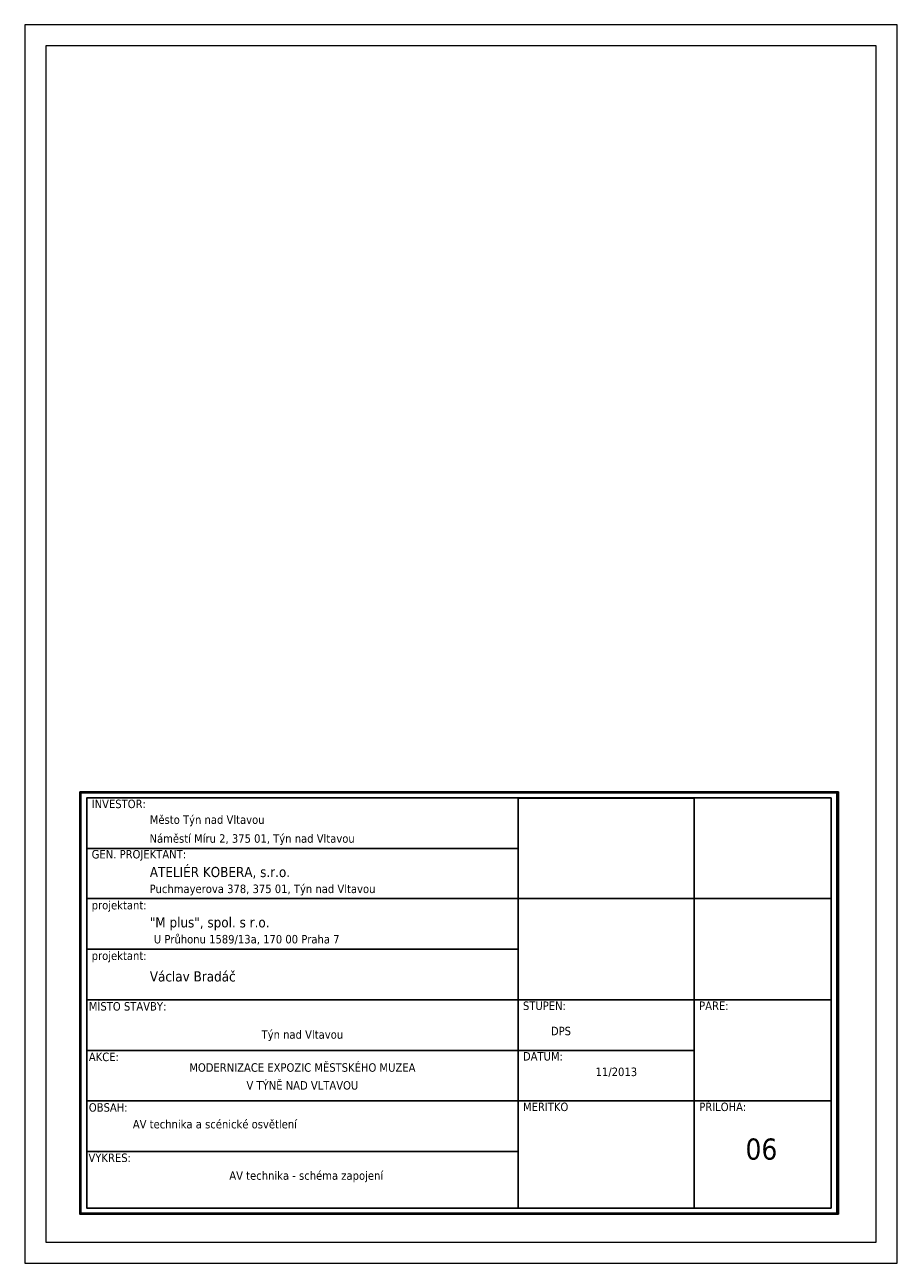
# Paper-space layout 'sch' of a CAD drawing. Header units: millimetres. Extents: x -5 to 597, y -5 to 298.
import ezdxf

# ---------------------------------------------------------------- set-up
doc = ezdxf.new("R2010")
doc.units = ezdxf.units.MM
doc.layers.add('AVM_rámeček', color=1, linetype='Continuous')
doc.layers.add('Mplus', color=7, linetype='Continuous')
doc.styles.get("Standard").update_dxf_attribs({"font": 'arial.ttf'})

psp = doc.layouts.new('sch')

# ---------------------------------------------------------------- linework, layer by layer
at = {"layer": 'AVM_rámeček', "linetype": 'Continuous', "lineweight": 0}
for points in [[(-4.87, -4.62), (201.08, -4.62), (201.08, 287.53), (-4.87, 287.53)], [(0.13, 0.38), (196.08, 0.38), (196.08, 282.53), (0.13, 282.53)]]:
    psp.add_lwpolyline(points, close=True, dxfattribs=at)
at = {"layer": 'Mplus', "color": 7}
for points in [[(8.1, 106.55), (187.2, 106.55), (187.2, 6.96), (8.1, 6.96)], [(9.77, 8.4), (185.47, 8.4), (185.47, 105.13), (9.77, 105.13)], [(9.77, 105.13), (111.56, 105.13), (111.56, 93.25), (9.77, 93.25)], [(153.18, 81.38), (111.56, 81.38), (111.56, 105.12), (153.18, 105.12)], [(185.47, 105.13), (153.18, 105.13), (153.18, 81.38), (185.47, 81.38)], [(9.77, 93.25), (111.56, 93.25), (111.56, 81.38), (9.77, 81.38)], [(9.77, 81.38), (111.56, 81.38), (111.56, 57.51), (9.77, 57.51)], [(9.77, 81.38), (111.56, 81.38), (111.56, 69.44), (9.77, 69.44)], [(111.56, 81.38), (153.15, 81.38), (153.15, 57.51), (111.56, 57.51)], [(185.47, 81.38), (153.15, 81.38), (153.15, 57.51), (185.47, 57.51)], [(9.77, 57.51), (111.56, 57.51), (111.56, 33.66), (9.77, 33.66)], [(9.77, 57.51), (111.56, 57.51), (111.56, 45.58), (9.77, 45.58)], [(153.17, 45.58), (111.56, 45.58), (111.56, 57.51), (153.17, 57.51)], [(185.47, 57.51), (153.17, 57.51), (153.17, 33.66), (185.47, 33.66)], [(111.56, 45.58), (153.17, 45.58), (153.17, 33.66), (111.56, 33.66)], [(111.56, 33.66), (9.76, 33.66), (9.76, 21.74), (111.56, 21.74)], [(9.77, 33.66), (111.56, 33.66), (111.56, 8.4), (9.77, 8.4)], [(111.56, 33.66), (153.17, 33.66), (153.17, 8.4), (111.56, 8.4)], [(153.17, 33.66), (185.47, 33.66), (185.47, 8.4), (153.17, 8.4)]]:
    psp.add_lwpolyline(points, close=True, dxfattribs=at)
at = {"layer": 'Mplus', "color": 7, "lineweight": 30}
psp.add_lwpolyline([(186.9, 106.32), (8.33, 106.32), (8.33, 7.2), (186.9, 7.2)], close=True, dxfattribs=at)

# ---------------------------------------------------------------- texts
at = {"layer": 'Mplus', "color": 7}
for s, insert, char_height, width, attachment_point in [('{\\fTahoma|b0|i0|c0|p34;INVESTOR:}', (10.93, 104.74), 2, 18.8215, 1), ('{\\fTahoma|b0|i0|c238|p34;\\C256;Město Týn nad Vltavou }', (24.65, 101.02), 2, 83.2726, 1), ('{\\fTahoma|b0|i0|c238|p34;Náměstí Míru 2, 375 01, Týn nad Vltavou}', (24.59, 96.57), 2, 83.0059, 1), ('{\\fTahoma|b0|i0|c0|p34;GEN. PROJEKTANT:}', (10.93, 92.86), 2, 28.3127, 1), ('{\\fTahoma|b0|i0|c238|p34;ATELIÉR KOBERA, s.r.o.}', (24.65, 88.87), 2.4, 57.7527, 1), ('{\\fTahoma|b0|i0|c238|p34;Puchmayerova 378, 375 01, Týn nad Vltavou}', (24.59, 84.7), 2, 83.0059, 1), ('{\\fTahoma|b0|i0|c0|p34;projektant:}', (10.93, 80.85), 2, 60.3472, 1), ('{\\fTahoma|b0|i0|c0|p34;"M plus", spol. s r.o.}', (24.65, 77), 2.4, 57.7527, 1), ('\\A1;{\\fTahoma|b0|i0|c238|p34;U Průhonu 1589/13a\\fTahoma|b0|i0|c0|p34;, 170 00 Praha 7}', (25.6, 72.82), 2, 83.0059, 1), ('{\\fTahoma|b0|i0|c0|p34;projektant:}', (10.93, 68.92), 2, 60.3472, 1), ('{\\fTahoma|b0|i0|c0|p34;Václav Bradá\\fTahoma|b0|i0|c238|p34;č}', (24.65, 64.24), 2.4, 57.7527, 1), ('{\\fTahoma|b0|i0|c0|p34;M\\fTahoma|b0|i0|c238|p34;Í\\fTahoma|b0|i0|c0|p34;STO STAVBY:}', (10.26, 56.98), 2, 60.3472, 1), ('{\\fTahoma|b0|i0|c0|p34;STUPE\\fTahoma|b0|i0|c238|p34;Ň\\fTahoma|b0|i0|c0|p34;:}', (112.73, 57.12), 2, 60.3472, 1), ('{\\fTahoma|b0|i0|c0|p34;PAR\\fTahoma|b0|i0|c238|p34;É\\fTahoma|b0|i0|c0|p34;:}', (154.32, 57.12), 2, 28.3127, 1), ('{\\fTahoma|b0|i0|c238|p34;\\C256;Týn nad Vltavou }', (60.66, 50.34), 2, 101.7951, 2), ('{\\fTahoma|b0|i0|c238|p34;DPS}', (119.33, 51.16), 2, 25.163, 1), ('{\\fTahoma|b0|i0|c0|p34;AKCE:}', (10.26, 45.06), 2, 38.5664, 1), ('{\\fTahoma|b0|i0|c0|p34;DATUM:}', (112.73, 45.19), 2, 60.3472, 1), ('{\\fTahoma|b0|i0|c238|p34;\\C256;MODERNIZACE EXPOZIC MĚSTSKÉHO MUZEA }', (60.66, 42.55), 2, 101.7951, 2), ('{\\fTahoma|b0|i0|c238|p34;11/2013}', (129.88, 41.53), 2, 28.3127, 1), ('{\\fTahoma|b0|i0|c238|p34;\\C256;V TÝNĚ NAD VLTAVOU  }', (60.66, 38.33), 2, 101.7951, 2), ('{\\fTahoma|b0|i0|c0|p34;OBSAH:}', (10.26, 33.13), 2, 38.5664, 1), ('{\\fTahoma|b0|i0|c0|p34;M\\fTahoma|b0|i0|c238|p34;ĚŘÍ\\fTahoma|b0|i0|c0|p34;TKO}', (112.73, 33.27), 2, 28.3127, 1), ('{\\fTahoma|b0|i0|c0|p34;P\\fTahoma|b0|i0|c238|p34;ŘÍ\\fTahoma|b0|i0|c0|p34;LOHA:}', (154.34, 33.27), 2, 28.3127, 1), ('{\\fTahoma|b0|i0|c238|p34;\\C256;AV technika a scénické osvětlení}', (20.64, 29.19), 2, 60.3472, 1), ('{\\fTahoma|b0|i0|c238|p34;06}', (165.26, 24.81), 5, 28.3127, 1), ('{\\fTahoma|b0|i0|c0|p34;V\\fTahoma|b0|i0|c238|p34;Ý\\fTahoma|b0|i0|c0|p34;KRES:}', (10.17, 21.26), 2, 38.5664, 1), ('{\\fTahoma|b0|i0|c238|p34;AV technika - schéma zapojení}', (61.57, 17.06), 2, 60.3472, 2)]:
    psp.add_mtext(s, dxfattribs=dict(at, insert=insert, char_height=char_height, width=width, attachment_point=attachment_point))

doc.saveas('drawing.dxf')
